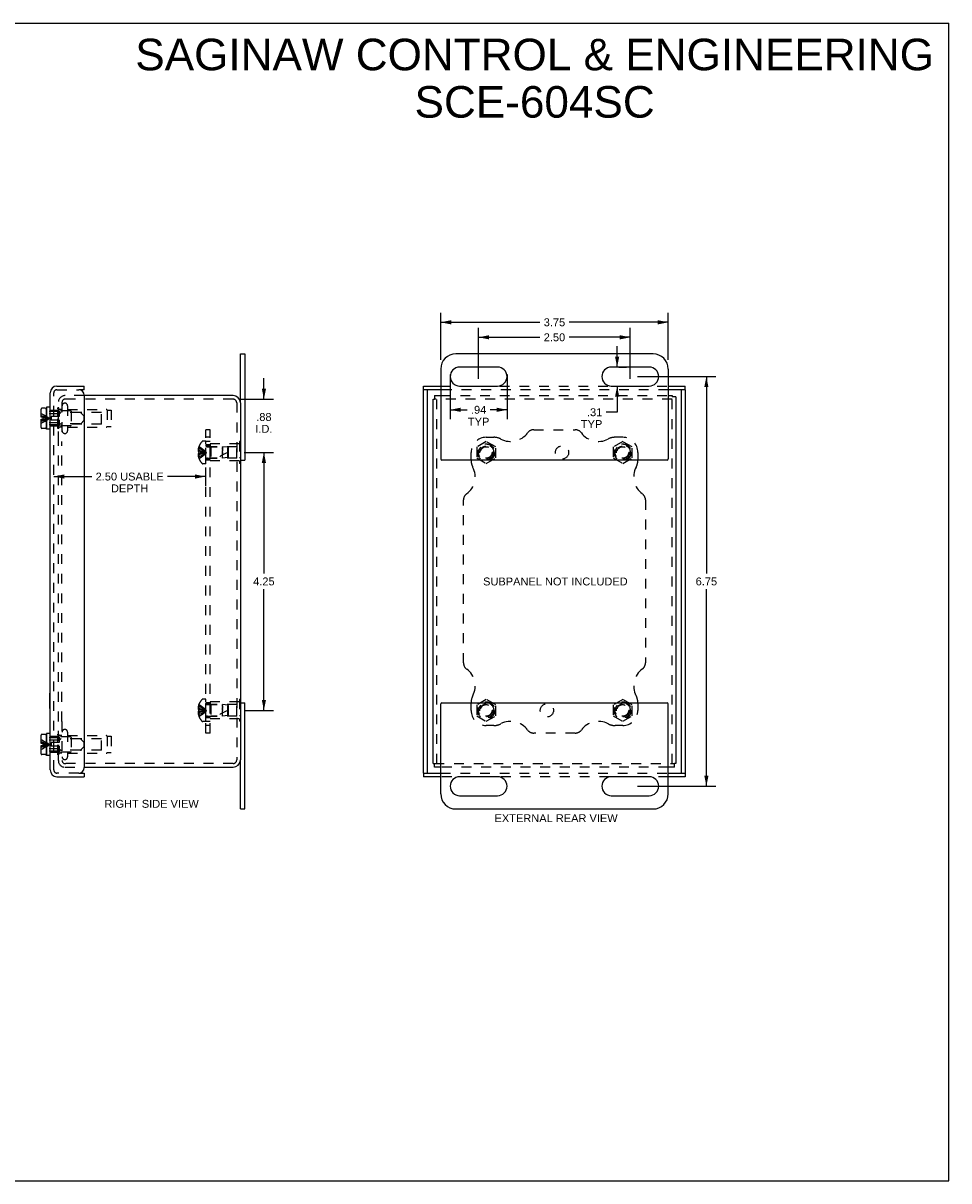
# Model space of a CAD drawing. Header units: inches. Extents: x 0 to 29.5, y 0 to 19.1.
# Tile 5 of 5: x 14.2 to 29.5, y 0 to 19.1. Entities that reach past the tile are written whole.
import ezdxf

# ---------------------------------------------------------------- set-up
doc = ezdxf.new("R2010")
doc.units = ezdxf.units.IN
doc.header["$LTSCALE"] = 1.621581
doc.header["$MEASUREMENT"] = 0
doc.linetypes.add('HIDDEN', pattern=[0.2, 0.1, -0.1])
doc.layers.get('0').update_dxf_attribs({"linetype": 'CONTINUOUS'})
for name, color, linetype in [('DEFAULT_2', 8, 'HIDDEN'), ('DIMENSIONS', 7, 'CONTINUOUS'), ('DOOR_ASSEMBLY', 7, 'CONTINUOUS'), ('SUBPANEL', 7, 'CONTINUOUS')]:
    doc.layers.add(name, color=color, linetype=linetype)
doc.styles.get("Standard").update_dxf_attribs({"font": 'arial.ttf'})
doc.dimstyles.new('DIMSTYLE_1', dxfattribs={"dimtxt": 0.130073, "dimasz": 0.173431, "dimexe": 0.09, "dimexo": 0.07, "dimgap": 0.0375, "dimtad": 0, "dimtih": 1, "dimtoh": 1, "dimzin": 4, "dimdsep": 46, "dimtxsty": 'Standard', "dimblk": '_FILLED', "dimblk1": '_FILLED', "dimblk2": '_FILLED', "dimcen": 0.09, "dimadec": 3, "dimazin": 1, "dimtfac": 1, "dimtdec": 3, "dimtofl": 0, "dimtmove": 0, "dimatfit": 3, "dimldrblk": '_FILLED', "dimfxl": 0, "dimtolj": 1, "dimtzin": 4, "dimarcsym": 0})

# ---------------------------------------------------------------- blocks, each defined once
blk = doc.blocks.new('_FILLED')
at = {"color": 0, "linetype": 'ByBlock'}
blk.add_solid([(0, 0), (-1, 0.2), (-1, -0.2)], dxfattribs=at)
blk = doc.blocks.new('*D3')
at = {"layer": 'DIMENSIONS', "color": 2, "linetype": 'Continuous'}
for p, q in [((17.231, 11.696), (17.231, 11.45)), ((14.731, 11.606), (15.357, 11.606)), ((17.231, 11.606), (16.606, 11.606))]:
    blk.add_line(p, q, dxfattribs=at)
at = {"layer": 'DIMENSIONS', "color": 2, "linetype": 'Continuous', "xscale": 0.1734310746, "yscale": 0.1734310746, "zscale": 0.1734310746, "rotation": 180}
blk.add_blockref('_FILLED', (14.731, 11.606), dxfattribs=at)
at = {"layer": 'DIMENSIONS', "color": 2, "linetype": 'Continuous', "xscale": 0.1734310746, "yscale": 0.1734310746, "zscale": 0.1734310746}
blk.add_blockref('_FILLED', (17.231, 11.606), dxfattribs=at)
at = {"layer": 'DIMENSIONS', "color": 2, "linetype": 'Continuous', "insert": (15.981, 11.671), "char_height": 0.13007, "width": 1.1194, "attachment_point": 2, "line_spacing_factor": 0.9}
blk.add_mtext('2.50 USABLE\\PDEPTH', dxfattribs=at)
blk = doc.blocks.new('*D5')
at = {"layer": 'DIMENSIONS', "color": 2, "linetype": 'Continuous'}
for p, q in [((21.108, 13.531), (21.108, 14.304)), ((21.108, 14.148), (22.741, 14.148)), ((24.858, 14.148), (23.225, 14.148)), ((24.858, 13.531), (24.858, 14.304))]:
    blk.add_line(p, q, dxfattribs=at)
at = {"layer": 'DIMENSIONS', "color": 2, "linetype": 'Continuous', "xscale": 0.1734310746, "yscale": 0.1734310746, "zscale": 0.1734310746, "rotation": 180}
blk.add_blockref('_FILLED', (21.108, 14.148), dxfattribs=at)
at = {"layer": 'DIMENSIONS', "color": 2, "linetype": 'Continuous', "xscale": 0.1734310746, "yscale": 0.1734310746, "zscale": 0.1734310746}
blk.add_blockref('_FILLED', (24.858, 14.148), dxfattribs=at)
at = {"layer": 'DIMENSIONS', "color": 2, "linetype": 'Continuous', "insert": (22.983, 14.213), "char_height": 0.1301, "width": 0.35347, "attachment_point": 2, "line_spacing_factor": 0.9}
blk.add_mtext('3.75', dxfattribs=at)
blk = doc.blocks.new('*D6')
at = {"layer": 'DIMENSIONS', "color": 2, "linetype": 'Continuous'}
for p, q in [((21.264, 13.288), (21.264, 12.549)), ((22.202, 13.288), (22.202, 12.549)), ((21.264, 12.706), (21.542, 12.706)), ((22.202, 12.706), (21.924, 12.706))]:
    blk.add_line(p, q, dxfattribs=at)
at = {"layer": 'DIMENSIONS', "color": 2, "linetype": 'Continuous', "xscale": 0.1734310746, "yscale": 0.1734310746, "zscale": 0.1734310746, "rotation": 180}
blk.add_blockref('_FILLED', (21.264, 12.706), dxfattribs=at)
at = {"layer": 'DIMENSIONS', "color": 2, "linetype": 'Continuous', "xscale": 0.1734310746, "yscale": 0.1734310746, "zscale": 0.1734310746}
blk.add_blockref('_FILLED', (22.202, 12.706), dxfattribs=at)
at = {"layer": 'DIMENSIONS', "color": 2, "linetype": 'Continuous', "insert": (21.733, 12.771), "char_height": 0.1301, "width": 0.3525, "attachment_point": 2, "line_spacing_factor": 0.9}
blk.add_mtext('.94\\PTYP', dxfattribs=at)
blk = doc.blocks.new('*D7')
at = {"layer": 'DIMENSIONS', "color": 2, "linetype": 'Continuous'}
for p, q in [((24.016, 13.409), (24.016, 13.756)), ((24.042, 13.409), (24.172, 13.409)), ((24.016, 13.097), (24.016, 12.666)), ((24.042, 13.097), (24.172, 13.097)), ((24.016, 12.666), (23.837, 12.666))]:
    blk.add_line(p, q, dxfattribs=at)
at = {"layer": 'DIMENSIONS', "color": 2, "linetype": 'Continuous', "xscale": 0.1734310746, "yscale": 0.1734310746, "zscale": 0.1734310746}
for p, rotation in [((24.016, 13.409), 270), ((24.016, 13.097), 90)]:
    blk.add_blockref('_FILLED', p, dxfattribs=dict(at, rotation=rotation))
at = {"layer": 'DIMENSIONS', "color": 2, "linetype": 'Continuous', "insert": (23.772, 12.731), "char_height": 0.1301, "width": 0.3525, "attachment_point": 3, "line_spacing_factor": 0.9}
blk.add_mtext('.31\\PTYP', dxfattribs=at)
blk = doc.blocks.new('*D10')
at = {"layer": 'DIMENSIONS', "color": 2, "linetype": 'Continuous'}
for p, q in [((24.354, 13.253), (25.643, 13.253)), ((25.487, 13.253), (25.487, 10.008)), ((25.487, 6.503), (25.487, 9.748)), ((24.354, 6.503), (25.643, 6.503))]:
    blk.add_line(p, q, dxfattribs=at)
at = {"layer": 'DIMENSIONS', "color": 2, "linetype": 'Continuous', "xscale": 0.1734310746, "yscale": 0.1734310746, "zscale": 0.1734310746}
for p, rotation in [((25.487, 13.253), 90), ((25.487, 6.503), 270)]:
    blk.add_blockref('_FILLED', p, dxfattribs=dict(at, rotation=rotation))
at = {"layer": 'DIMENSIONS', "color": 2, "linetype": 'Continuous', "insert": (25.487, 9.943), "char_height": 0.1301, "width": 0.35347, "attachment_point": 2, "line_spacing_factor": 0.9}
blk.add_mtext('6.75', dxfattribs=at)
blk = doc.blocks.new('*D11')
at = {"layer": 'DIMENSIONS', "color": 2, "linetype": 'Continuous'}
for p, q in [((21.733, 13.218), (21.733, 14.057)), ((24.233, 13.218), (24.233, 14.057)), ((21.733, 13.901), (22.741, 13.901)), ((24.233, 13.901), (23.225, 13.901))]:
    blk.add_line(p, q, dxfattribs=at)
at = {"layer": 'DIMENSIONS', "color": 2, "linetype": 'Continuous', "xscale": 0.1734310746, "yscale": 0.1734310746, "zscale": 0.1734310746, "rotation": 180}
blk.add_blockref('_FILLED', (21.733, 13.901), dxfattribs=at)
at = {"layer": 'DIMENSIONS', "color": 2, "linetype": 'Continuous', "xscale": 0.1734310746, "yscale": 0.1734310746, "zscale": 0.1734310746}
blk.add_blockref('_FILLED', (24.233, 13.901), dxfattribs=at)
at = {"layer": 'DIMENSIONS', "color": 2, "linetype": 'Continuous', "insert": (22.983, 13.966), "char_height": 0.1301, "width": 0.35347, "attachment_point": 2, "line_spacing_factor": 0.9}
blk.add_mtext('2.50', dxfattribs=at)
blk = doc.blocks.new('*D12')
at = {"layer": 'DIMENSIONS', "color": 2, "linetype": 'Continuous'}
for p, q in [((17.87, 12.003), (18.35, 12.003)), ((18.194, 12.003), (18.194, 10.008)), ((18.194, 7.753), (18.194, 9.748)), ((17.87, 7.753), (18.35, 7.753))]:
    blk.add_line(p, q, dxfattribs=at)
at = {"layer": 'DIMENSIONS', "color": 2, "linetype": 'Continuous', "xscale": 0.1734310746, "yscale": 0.1734310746, "zscale": 0.1734310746}
for p, rotation in [((18.194, 12.003), 90), ((18.194, 7.753), 270)]:
    blk.add_blockref('_FILLED', p, dxfattribs=dict(at, rotation=rotation))
at = {"layer": 'DIMENSIONS', "color": 2, "linetype": 'Continuous', "insert": (18.194, 9.943), "char_height": 0.1301, "width": 0.35347, "attachment_point": 2, "line_spacing_factor": 0.9}
blk.add_mtext('4.25', dxfattribs=at)
blk = doc.blocks.new('*D15')
at = {"layer": 'DIMENSIONS', "color": 2, "linetype": 'Continuous'}
for p, q in [((18.194, 12.881), (18.194, 13.227)), ((17.808, 12.881), (18.35, 12.881)), ((17.868, 12.003), (18.35, 12.003)), ((18.194, 12.003), (18.194, 11.656))]:
    blk.add_line(p, q, dxfattribs=at)
at = {"layer": 'DIMENSIONS', "color": 2, "linetype": 'Continuous', "xscale": 0.1734310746, "yscale": 0.1734310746, "zscale": 0.1734310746}
for p, rotation in [((18.194, 12.881), 270), ((18.194, 12.003), 90)]:
    blk.add_blockref('_FILLED', p, dxfattribs=dict(at, rotation=rotation))
at = {"layer": 'DIMENSIONS', "color": 2, "linetype": 'Continuous', "insert": (18.194, 12.653), "char_height": 0.1301, "width": 0.28191, "attachment_point": 2, "line_spacing_factor": 0.9}
blk.add_mtext('.88\\PI.D.', dxfattribs=at)

msp = doc.modelspace()

# ---------------------------------------------------------------- linework, layer by layer
at = {"color": 7, "linetype": 'Continuous'}
for p, q in [((0, 19.077), (29.483, 19.077)), ((29.483, 0), (29.483, 19.077)), ((17.806, 12.821), (17.806, 13.628)), ((17.806, 13.628), (17.881, 13.628)), ((20.983, 12.881), (21.005, 12.881)), ((21.005, 12.941), (21.005, 12.881)), ((24.923, 12.941), (24.923, 12.919)), ((24.983, 12.919), (24.923, 12.919)), ((17.806, 11.878), (17.881, 11.878)), ((17.811, 11.878), (17.811, 11.823)), ((17.811, 11.823), (17.806, 11.823)), ((24.987, 8.194), (24.983, 8.194)), ((24.987, 7.938), (24.987, 8.194)), ((17.811, 7.933), (17.806, 7.933)), ((17.806, 7.878), (17.881, 7.878)), ((17.811, 7.933), (17.811, 7.878)), ((24.987, 7.938), (24.983, 7.938)), ((17.806, 6.128), (17.806, 6.936)), ((20.983, 6.876), (21.005, 6.876)), ((21.005, 6.816), (21.005, 6.876)), ((24.983, 6.876), (24.961, 6.876)), ((24.961, 6.816), (24.961, 6.876)), ((17.806, 6.128), (17.881, 6.128)), ((0, 0), (29.483, 0))]:
    msp.add_line(p, q, dxfattribs=at)
at = {"color": 3, "linetype": 'Continuous'}
for p, q in [((17.881, 13.628), (17.881, 11.878)), ((24.608, 13.628), (21.358, 13.628)), ((21.108, 13.378), (21.108, 11.898)), ((22.045, 13.409), (21.42, 13.409)), ((24.545, 13.409), (23.92, 13.409)), ((24.858, 13.378), (24.858, 11.898)), ((21.42, 13.097), (22.045, 13.097)), ((23.92, 13.097), (24.545, 13.097)), ((17.686, 12.941), (15.231, 12.941)), ((17.806, 12.821), (17.806, 6.936)), ((20.983, 6.876), (20.983, 12.881)), ((21.005, 12.941), (21.108, 12.941)), ((24.858, 12.941), (24.923, 12.941)), ((24.983, 12.919), (24.983, 6.876)), ((24.838, 11.878), (21.128, 11.878)), ((17.881, 6.128), (17.881, 7.878)), ((21.108, 6.378), (21.108, 7.858)), ((21.128, 7.878), (24.838, 7.878)), ((24.858, 6.378), (24.858, 7.858)), ((15.231, 6.816), (17.686, 6.816)), ((21.108, 6.816), (21.005, 6.816)), ((24.961, 6.816), (24.858, 6.816)), ((22.045, 6.659), (21.42, 6.659)), ((24.545, 6.659), (23.92, 6.659)), ((21.42, 6.347), (22.045, 6.347)), ((23.92, 6.347), (24.545, 6.347)), ((21.358, 6.128), (24.608, 6.128))]:
    msp.add_line(p, q, dxfattribs=at)
for centre, radius, start, end in [((21.358, 13.378), 0.25, 90, 180), ((24.608, 13.378), 0.25, 0, 90), ((21.42, 13.253), 0.156, 90, 270), ((22.045, 13.253), 0.156, 270, 90), ((23.92, 13.253), 0.156, 90, 270), ((24.545, 13.253), 0.156, 270, 90), ((17.686, 12.821), 0.12, 0, 90), ((21.128, 11.898), 0.02, 180, 270), ((24.838, 11.898), 0.02, 270, 360), ((21.128, 7.858), 0.02, 90, 180), ((24.838, 7.858), 0.02, 0, 90), ((17.686, 6.936), 0.12, 270, 360), ((21.42, 6.503), 0.156, 90, 270), ((22.045, 6.503), 0.156, 270, 90), ((23.92, 6.503), 0.156, 90, 270), ((24.545, 6.503), 0.156, 270, 90), ((21.358, 6.378), 0.25, 180, 270), ((24.608, 6.378), 0.25, 270, 360)]:
    msp.add_arc(centre, radius, start, end, dxfattribs=at)
at = {"layer": 'DEFAULT_2', "color": 8, "linetype": 'HIDDEN'}
for p, q in [((14.806, 12.184), (14.806, 12.829)), ((14.866, 12.829), (14.866, 12.184)), ((15.231, 12.941), (14.918, 12.941)), ((14.928, 12.881), (14.918, 12.881)), ((17.686, 12.881), (14.928, 12.881)), ((17.746, 12.821), (17.746, 6.936)), ((24.923, 12.881), (21.005, 12.881)), ((21.043, 6.876), (21.043, 12.881)), ((21.108, 12.941), (24.858, 12.941)), ((24.923, 6.876), (24.923, 12.919)), ((14.796, 12.396), (14.796, 12.736)), ((14.814, 12.736), (14.796, 12.736)), ((15.006, 12.691), (14.796, 12.691)), ((14.814, 12.396), (14.814, 12.736)), ((14.866, 12.712), (14.824, 12.712)), ((14.959, 12.769), (14.959, 12.362)), ((14.959, 12.712), (15.592, 12.712)), ((15.016, 12.681), (15.016, 12.451)), ((15.516, 12.661), (15.016, 12.661)), ((15.516, 12.471), (15.516, 12.661)), ((15.61, 12.701), (15.61, 12.431)), ((15.61, 12.701), (15.679, 12.701)), ((15.679, 12.701), (15.679, 12.431)), ((15.006, 12.441), (14.796, 12.441)), ((14.866, 12.42), (14.824, 12.42)), ((14.959, 12.42), (15.592, 12.42)), ((15.516, 12.471), (15.016, 12.471)), ((15.61, 12.431), (15.679, 12.431)), ((14.814, 12.396), (14.796, 12.396)), ((14.806, 7.572), (14.806, 12.184)), ((14.866, 7.572), (14.866, 12.184)), ((17.123, 12.038), (17.108, 12.038)), ((17.123, 12.072), (17.113, 12.072)), ((17.123, 12.102), (17.123, 12.103)), ((17.123, 12.102), (17.123, 12.101)), ((17.123, 12.101), (17.123, 12.019)), ((17.236, 12.19), (17.19, 12.19)), ((17.236, 11.817), (17.236, 12.19)), ((17.264, 12.097), (17.511, 12.097)), ((17.311, 12.143), (17.311, 11.863)), ((17.79, 12.143), (17.311, 12.143)), ((17.321, 12.098), (17.311, 12.108)), ((17.321, 12.098), (17.321, 11.908)), ((17.749, 12.098), (17.321, 12.098)), ((17.511, 12.091), (17.511, 12.097)), ((17.601, 12.088), (17.511, 12.097)), ((17.511, 12.091), (17.511, 12.08)), ((17.511, 12.075), (17.511, 12.069)), ((17.511, 12.063), (17.511, 12.05)), ((17.511, 12.05), (17.511, 12.057)), ((17.511, 12.05), (17.511, 12.027)), ((17.511, 12.003), (17.511, 12.019)), ((17.601, 11.918), (17.601, 12.088)), ((17.611, 12.077), (17.601, 12.088)), ((17.611, 11.929), (17.611, 12.077)), ((17.749, 11.908), (17.749, 12.098)), ((17.79, 12.183), (17.79, 11.823)), ((17.811, 12.183), (17.79, 12.183)), ((17.811, 12.093), (17.79, 12.093)), ((17.811, 12.183), (17.811, 11.878)), ((21.858, 12.183), (21.702, 12.093)), ((21.702, 12.093), (21.702, 11.913)), ((22.014, 12.093), (21.858, 12.183)), ((22.014, 11.913), (22.014, 12.093)), ((24.108, 12.183), (23.952, 12.093)), ((23.952, 12.093), (23.952, 11.913)), ((24.264, 12.093), (24.108, 12.183)), ((24.264, 11.913), (24.264, 12.093)), ((17.123, 11.968), (17.108, 11.968)), ((17.123, 12.019), (17.113, 12.019)), ((17.123, 11.988), (17.113, 11.988)), ((17.123, 11.935), (17.113, 11.935)), ((17.123, 12.016), (17.123, 12.019)), ((17.123, 12.019), (17.123, 12.019)), ((17.123, 12.019), (17.145, 12.016)), ((17.123, 11.988), (17.145, 11.99)), ((17.123, 11.988), (17.123, 11.905)), ((17.123, 11.988), (17.123, 11.988)), ((17.123, 11.905), (17.123, 11.904)), ((17.123, 11.904), (17.123, 11.904)), ((17.145, 11.99), (17.167, 11.992)), ((17.167, 11.992), (17.188, 11.995)), ((17.188, 11.995), (17.208, 11.997)), ((17.264, 11.909), (17.511, 11.909)), ((17.321, 11.908), (17.311, 11.898)), ((17.79, 11.863), (17.311, 11.863)), ((17.749, 11.908), (17.321, 11.908)), ((17.511, 11.909), (17.511, 12.011)), ((17.511, 12.003), (17.511, 11.961)), ((17.601, 11.918), (17.511, 11.909)), ((17.611, 11.929), (17.601, 11.918)), ((17.811, 11.913), (17.79, 11.913)), ((21.702, 11.913), (21.858, 11.823)), ((21.858, 11.823), (22.014, 11.913)), ((23.952, 11.913), (24.108, 11.823)), ((24.108, 11.823), (24.264, 11.913)), ((17.236, 11.817), (17.19, 11.817)), ((17.806, 11.823), (17.79, 11.823)), ((17.123, 7.852), (17.123, 7.853)), ((17.123, 7.852), (17.123, 7.851)), ((17.123, 7.851), (17.123, 7.769)), ((17.236, 7.94), (17.19, 7.94)), ((17.236, 7.567), (17.236, 7.94)), ((17.264, 7.847), (17.511, 7.847)), ((17.79, 7.893), (17.311, 7.893)), ((17.311, 7.893), (17.311, 7.613)), ((17.321, 7.848), (17.311, 7.858)), ((17.749, 7.848), (17.321, 7.848)), ((17.321, 7.848), (17.321, 7.658)), ((17.601, 7.838), (17.511, 7.847)), ((17.511, 7.83), (17.511, 7.847)), ((17.511, 7.819), (17.511, 7.825)), ((17.611, 7.827), (17.601, 7.838)), ((17.601, 7.668), (17.601, 7.838)), ((17.611, 7.679), (17.611, 7.827)), ((17.749, 7.658), (17.749, 7.848)), ((17.806, 7.933), (17.79, 7.933)), ((17.79, 7.933), (17.79, 7.573)), ((17.811, 7.843), (17.79, 7.843)), ((17.811, 7.878), (17.811, 7.573)), ((21.858, 7.933), (21.702, 7.843)), ((21.702, 7.843), (21.702, 7.663)), ((22.014, 7.843), (21.858, 7.933)), ((22.014, 7.663), (22.014, 7.843)), ((24.108, 7.933), (23.952, 7.843)), ((23.952, 7.843), (23.952, 7.663)), ((24.264, 7.843), (24.108, 7.933)), ((24.264, 7.663), (24.264, 7.843)), ((17.123, 7.788), (17.108, 7.788)), ((17.123, 7.718), (17.108, 7.718)), ((17.123, 7.822), (17.113, 7.822)), ((17.123, 7.769), (17.113, 7.769)), ((17.123, 7.738), (17.113, 7.738)), ((17.123, 7.685), (17.113, 7.685)), ((17.123, 7.769), (17.123, 7.769)), ((17.123, 7.769), (17.145, 7.766)), ((17.123, 7.738), (17.145, 7.74)), ((17.123, 7.74), (17.123, 7.738)), ((17.123, 7.738), (17.123, 7.738)), ((17.123, 7.738), (17.123, 7.655)), ((17.123, 7.655), (17.123, 7.654)), ((17.123, 7.654), (17.123, 7.654)), ((17.145, 7.74), (17.167, 7.742)), ((17.167, 7.742), (17.188, 7.745)), ((17.188, 7.745), (17.208, 7.747)), ((17.264, 7.659), (17.511, 7.659)), ((17.321, 7.658), (17.311, 7.648)), ((17.749, 7.658), (17.321, 7.658)), ((17.511, 7.819), (17.511, 7.8)), ((17.511, 7.8), (17.511, 7.792)), ((17.511, 7.792), (17.511, 7.8)), ((17.511, 7.761), (17.511, 7.792)), ((17.511, 7.785), (17.511, 7.777)), ((17.511, 7.769), (17.511, 7.753)), ((17.511, 7.659), (17.511, 7.753)), ((17.601, 7.668), (17.511, 7.659)), ((17.611, 7.679), (17.601, 7.668)), ((17.811, 7.663), (17.79, 7.663)), ((21.702, 7.663), (21.858, 7.573)), ((21.858, 7.573), (22.014, 7.663)), ((23.952, 7.663), (24.108, 7.573)), ((24.108, 7.573), (24.264, 7.663)), ((14.806, 6.928), (14.806, 7.572)), ((14.866, 7.572), (14.866, 6.928)), ((17.236, 7.567), (17.19, 7.567)), ((17.79, 7.613), (17.311, 7.613)), ((17.811, 7.573), (17.79, 7.573)), ((14.814, 7.361), (14.796, 7.361)), ((14.796, 7.021), (14.796, 7.361)), ((15.006, 7.316), (14.796, 7.316)), ((14.814, 7.021), (14.814, 7.361)), ((14.866, 7.337), (14.824, 7.337)), ((14.959, 7.394), (14.959, 6.987)), ((14.959, 7.337), (15.592, 7.337)), ((15.016, 7.306), (15.016, 7.076)), ((15.516, 7.286), (15.016, 7.286)), ((15.516, 7.096), (15.516, 7.286)), ((15.61, 7.326), (15.679, 7.326)), ((15.61, 7.326), (15.61, 7.056)), ((15.679, 7.326), (15.679, 7.056)), ((15.006, 7.066), (14.796, 7.066)), ((15.516, 7.096), (15.016, 7.096)), ((14.814, 7.021), (14.796, 7.021)), ((14.866, 7.045), (14.824, 7.045)), ((14.918, 6.876), (14.928, 6.876)), ((17.686, 6.876), (14.928, 6.876)), ((14.959, 7.045), (15.592, 7.045)), ((15.61, 7.056), (15.679, 7.056)), ((21.005, 6.876), (24.961, 6.876)), ((14.918, 6.816), (15.231, 6.816)), ((24.858, 6.816), (21.108, 6.816))]:
    msp.add_line(p, q, dxfattribs=at)
for points in [[(17.113, 12.072), (17.112, 12.067), (17.111, 12.063), (17.11, 12.059), (17.11, 12.055), (17.109, 12.051), (17.109, 12.046), (17.108, 12.042), (17.108, 12.038)], [(17.108, 12.038), (17.108, 12.036), (17.109, 12.033), (17.109, 12.031), (17.11, 12.029), (17.11, 12.026), (17.111, 12.024), (17.112, 12.021), (17.113, 12.019)], [(17.123, 12.102), (17.145, 12.089), (17.167, 12.074), (17.188, 12.058), (17.208, 12.041), (17.228, 12.022), (17.247, 12.003)], [(17.123, 12.072), (17.145, 12.062), (17.167, 12.052), (17.188, 12.041), (17.208, 12.029), (17.228, 12.016), (17.247, 12.003)], [(17.123, 12.038), (17.145, 12.033), (17.167, 12.028), (17.188, 12.022), (17.208, 12.016), (17.228, 12.01), (17.247, 12.003)], [(17.511, 12.063), (17.511, 12.069), (17.511, 12.075), (17.511, 12.08)], [(17.511, 12.011), (17.511, 12.027), (17.511, 12.035)], [(17.113, 11.988), (17.112, 11.985), (17.111, 11.982), (17.11, 11.98), (17.11, 11.978), (17.109, 11.975), (17.109, 11.973), (17.108, 11.97), (17.108, 11.968)], [(17.108, 11.968), (17.108, 11.964), (17.109, 11.96), (17.109, 11.956), (17.11, 11.951), (17.11, 11.947), (17.111, 11.943), (17.112, 11.939), (17.113, 11.935)], [(17.123, 12.019), (17.123, 12.016), (17.123, 12.013), (17.123, 12.011), (17.123, 12.008), (17.123, 12.006), (17.123, 12.003)], [(17.123, 12.008), (17.123, 12.011), (17.123, 12.013)], [(17.123, 11.935), (17.145, 11.944), (17.167, 11.954), (17.188, 11.965), (17.208, 11.977), (17.228, 11.99), (17.247, 12.003)], [(17.123, 11.904), (17.145, 11.917), (17.167, 11.932), (17.188, 11.948), (17.208, 11.965), (17.228, 11.984), (17.247, 12.003)], [(17.123, 12.003), (17.123, 12), (17.123, 11.998), (17.123, 11.995), (17.123, 11.993), (17.123, 11.99), (17.123, 11.988)], [(17.123, 11.968), (17.145, 11.973), (17.167, 11.978), (17.188, 11.984), (17.208, 11.99), (17.228, 11.996), (17.247, 12.003)], [(17.123, 11.993), (17.123, 11.995), (17.123, 11.998)], [(17.145, 12.016), (17.167, 12.014), (17.188, 12.012), (17.208, 12.009), (17.228, 12.006), (17.247, 12.003)], [(17.167, 12.014), (17.188, 12.012), (17.208, 12.009), (17.228, 12.006), (17.247, 12.003)], [(17.208, 11.997), (17.228, 12), (17.247, 12.003)], [(17.208, 11.997), (17.228, 12), (17.247, 12.003)], [(17.123, 7.852), (17.145, 7.839), (17.167, 7.824), (17.188, 7.808), (17.208, 7.791), (17.228, 7.772), (17.247, 7.753)], [(17.511, 7.83), (17.511, 7.825), (17.511, 7.819)], [(17.113, 7.822), (17.112, 7.817), (17.111, 7.813), (17.11, 7.809), (17.11, 7.805), (17.109, 7.801), (17.109, 7.796), (17.108, 7.792), (17.108, 7.788)], [(17.108, 7.788), (17.108, 7.786), (17.109, 7.783), (17.109, 7.781), (17.11, 7.779), (17.11, 7.776), (17.111, 7.774), (17.112, 7.771), (17.113, 7.769)], [(17.113, 7.738), (17.112, 7.735), (17.111, 7.732), (17.11, 7.73), (17.11, 7.728), (17.109, 7.725), (17.109, 7.723), (17.108, 7.72), (17.108, 7.718)], [(17.108, 7.718), (17.108, 7.714), (17.109, 7.71), (17.109, 7.706), (17.11, 7.701), (17.11, 7.697), (17.111, 7.693), (17.112, 7.689), (17.113, 7.685)], [(17.123, 7.822), (17.145, 7.812), (17.167, 7.802), (17.188, 7.791), (17.208, 7.779), (17.228, 7.766), (17.247, 7.753)], [(17.123, 7.788), (17.145, 7.783), (17.167, 7.778), (17.188, 7.772), (17.208, 7.766), (17.228, 7.76), (17.247, 7.753)], [(17.123, 7.753), (17.123, 7.756), (17.123, 7.758), (17.123, 7.761), (17.123, 7.763), (17.123, 7.766), (17.123, 7.769)], [(17.123, 7.763), (17.123, 7.761), (17.123, 7.758)], [(17.123, 7.718), (17.145, 7.723), (17.167, 7.728), (17.188, 7.734), (17.208, 7.74), (17.228, 7.746), (17.247, 7.753)], [(17.123, 7.738), (17.123, 7.74), (17.123, 7.743), (17.123, 7.745), (17.123, 7.748), (17.123, 7.75), (17.123, 7.753)], [(17.123, 7.654), (17.145, 7.667), (17.167, 7.682), (17.188, 7.698), (17.208, 7.715), (17.228, 7.734), (17.247, 7.753)], [(17.123, 7.685), (17.145, 7.694), (17.167, 7.704), (17.188, 7.715), (17.208, 7.727), (17.228, 7.74), (17.247, 7.753)], [(17.123, 7.748), (17.123, 7.745), (17.123, 7.743)], [(17.145, 7.766), (17.167, 7.764), (17.188, 7.762), (17.208, 7.759), (17.228, 7.756), (17.247, 7.753)], [(17.167, 7.764), (17.188, 7.762), (17.208, 7.759), (17.228, 7.756), (17.247, 7.753)], [(17.208, 7.747), (17.228, 7.75), (17.247, 7.753)], [(17.208, 7.747), (17.228, 7.75), (17.247, 7.753)]]:
    msp.add_lwpolyline(points, dxfattribs=at)
for centre, radius in [((21.858, 12.003), 0.142), ((21.858, 12.003), 0.14), ((21.858, 12.003), 0.105), ((21.858, 12.003), 0.095), ((24.108, 12.003), 0.142), ((24.108, 12.003), 0.14), ((24.108, 12.003), 0.105), ((24.108, 12.003), 0.095), ((21.858, 7.753), 0.142), ((21.858, 7.753), 0.14), ((21.858, 7.753), 0.105), ((21.858, 7.753), 0.095), ((24.108, 7.753), 0.142), ((24.108, 7.753), 0.14), ((24.108, 7.753), 0.105), ((24.108, 7.753), 0.095)]:
    msp.add_circle(centre, radius, dxfattribs=at)
for centre, radius, start, end in [((14.918, 12.829), 0.112, 90, 180), ((14.918, 12.829), 0.052, 90, 180), ((14.913, 12.769), 0.0462, 0, 180), ((17.686, 12.821), 0.06, 0, 90), ((14.824, 12.722), 0.01, 180, 270), ((15.006, 12.681), 0.01, 360, 90), ((15.592, 12.692), 0.02, 26.7437, 90), ((14.824, 12.41), 0.01, 90, 180), ((15.006, 12.451), 0.01, 270, 0), ((15.592, 12.44), 0.02, 270, 333.2563), ((14.913, 12.362), 0.0462, 180, 360), ((17.365, 12.003), 0.261, 157.9106, 164.8059), ((17.365, 12.003), 0.262, 136.4862, 157.6387), ((17.19, 12.17), 0.02, 90, 136.4862), ((17.264, 12.125), 0.0282, 180, 270), ((17.365, 12.003), 0.261, 195.1941, 202.0894), ((17.365, 12.003), 0.262, 202.3613, 223.5138), ((17.264, 11.881), 0.0282, 90, 180), ((17.781, 11.458), 0.571, 107.3354, 127.8138), ((17.19, 11.837), 0.02, 223.5138, 270), ((17.365, 7.753), 0.261, 157.9106, 164.8059), ((17.365, 7.753), 0.262, 136.4862, 157.6387), ((17.19, 7.92), 0.02, 90, 136.4862), ((17.264, 7.875), 0.0282, 180, 270), ((17.365, 7.753), 0.261, 195.1941, 202.0894), ((17.365, 7.753), 0.262, 202.3613, 223.5138), ((17.264, 7.631), 0.0282, 90, 180), ((17.781, 7.208), 0.571, 107.3354, 127.8138), ((14.913, 7.394), 0.0462, 0, 180), ((17.19, 7.587), 0.02, 223.5138, 270), ((14.824, 7.347), 0.01, 180, 270), ((15.006, 7.306), 0.01, 360, 90), ((15.592, 7.317), 0.02, 26.7437, 90), ((15.006, 7.076), 0.01, 270, 0), ((14.918, 6.928), 0.112, 180, 270), ((14.824, 7.035), 0.01, 90, 180), ((14.913, 6.987), 0.0462, 180, 360), ((14.918, 6.928), 0.052, 180, 270), ((15.592, 7.065), 0.02, 270, 333.2563), ((17.686, 6.936), 0.06, 270, 360)]:
    msp.add_arc(centre, radius, start, end, dxfattribs=at)
at = {"layer": 'DOOR_ASSEMBLY', "color": 3, "linetype": 'Continuous'}
for p, q in [((14.671, 6.771), (14.671, 12.985)), ((14.783, 13.097), (15.231, 13.097)), ((20.827, 13.097), (21.108, 13.097)), ((20.827, 6.719), (20.827, 13.037)), ((24.858, 13.097), (25.139, 13.097)), ((25.139, 13.037), (25.139, 6.719)), ((15.231, 12.947), (15.231, 6.809)), ((14.783, 6.659), (15.231, 6.659)), ((21.108, 6.659), (20.827, 6.659)), ((25.139, 6.659), (24.858, 6.659))]:
    msp.add_line(p, q, dxfattribs=at)
at = {"layer": 'DOOR_ASSEMBLY', "color": 8, "linetype": 'HIDDEN'}
for p, q in [((14.731, 6.771), (14.731, 12.985)), ((14.783, 13.037), (15.141, 13.037)), ((21.108, 13.097), (24.858, 13.097)), ((24.858, 13.037), (21.108, 13.037)), ((14.819, 12.676), (14.609, 12.676)), ((14.817, 12.639), (14.609, 12.639)), ((14.796, 12.696), (14.671, 12.696)), ((14.689, 12.596), (14.689, 12.536)), ((14.819, 12.596), (14.689, 12.596)), ((14.796, 12.596), (14.796, 12.709)), ((14.819, 12.686), (14.796, 12.709)), ((14.819, 12.686), (14.819, 12.596)), ((14.827, 12.643), (14.839, 12.655)), ((15.164, 12.66), (14.85, 12.66)), ((15.231, 12.599), (15.174, 12.655)), ((15.231, 12.533), (15.231, 12.599)), ((14.589, 12.575), (14.607, 12.573)), ((14.589, 12.556), (14.607, 12.558)), ((14.817, 12.493), (14.609, 12.493)), ((14.819, 12.456), (14.609, 12.456)), ((14.796, 12.436), (14.671, 12.436)), ((14.819, 12.536), (14.689, 12.536)), ((14.796, 12.423), (14.796, 12.536)), ((14.819, 12.445), (14.796, 12.423)), ((14.819, 12.536), (14.819, 12.445)), ((14.827, 12.488), (14.839, 12.476)), ((15.164, 12.472), (14.85, 12.472)), ((15.231, 12.533), (15.174, 12.476)), ((14.819, 7.301), (14.609, 7.301)), ((14.817, 7.264), (14.609, 7.264)), ((14.796, 7.321), (14.671, 7.321)), ((14.819, 7.311), (14.796, 7.334)), ((14.796, 7.221), (14.796, 7.334)), ((14.819, 7.311), (14.819, 7.221)), ((14.827, 7.268), (14.839, 7.28)), ((15.164, 7.285), (14.85, 7.285)), ((15.231, 7.224), (15.174, 7.28)), ((14.589, 7.2), (14.607, 7.198)), ((14.589, 7.181), (14.607, 7.183)), ((14.817, 7.118), (14.609, 7.118)), ((14.819, 7.081), (14.609, 7.081)), ((14.796, 7.061), (14.671, 7.061)), ((14.819, 7.221), (14.689, 7.221)), ((14.689, 7.221), (14.689, 7.161)), ((14.819, 7.161), (14.689, 7.161)), ((14.796, 7.048), (14.796, 7.161)), ((14.819, 7.07), (14.796, 7.048)), ((14.819, 7.161), (14.819, 7.07)), ((14.827, 7.113), (14.839, 7.101)), ((15.164, 7.097), (14.85, 7.097)), ((15.231, 7.158), (15.174, 7.101)), ((15.231, 7.158), (15.231, 7.224)), ((15.141, 6.719), (14.783, 6.719)), ((21.108, 6.719), (24.858, 6.719)), ((24.858, 6.659), (21.108, 6.659))]:
    msp.add_line(p, q, dxfattribs=at)
at = {"layer": 'DOOR_ASSEMBLY', "color": 7, "linetype": 'Continuous'}
for p, q in [((15.231, 13.037), (15.141, 13.037)), ((15.231, 13.037), (15.231, 13.097)), ((20.827, 13.037), (20.827, 13.097)), ((21.108, 13.037), (20.827, 13.037)), ((20.887, 13.037), (20.887, 6.719)), ((25.139, 13.037), (24.858, 13.037)), ((25.079, 6.719), (25.079, 13.037)), ((25.139, 13.037), (25.139, 13.097)), ((14.521, 12.582), (14.521, 12.718)), ((14.589, 12.733), (14.536, 12.733)), ((14.604, 12.718), (14.604, 12.414)), ((14.609, 12.639), (14.604, 12.639)), ((14.609, 12.747), (14.609, 12.385)), ((14.671, 12.747), (14.609, 12.747)), ((14.554, 12.582), (14.521, 12.582)), ((14.521, 12.414), (14.521, 12.549)), ((14.521, 12.549), (14.554, 12.549)), ((14.554, 12.549), (14.554, 12.582)), ((14.609, 12.493), (14.604, 12.493)), ((14.589, 12.399), (14.536, 12.399)), ((14.671, 12.385), (14.609, 12.385)), ((14.667, 8.037), (14.671, 8.037)), ((14.667, 7.781), (14.667, 8.037)), ((14.667, 7.781), (14.671, 7.781)), ((14.521, 7.207), (14.521, 7.343)), ((14.589, 7.358), (14.536, 7.358)), ((14.604, 7.343), (14.604, 7.039)), ((14.609, 7.264), (14.604, 7.264)), ((14.671, 7.372), (14.609, 7.372)), ((14.609, 7.372), (14.609, 7.01)), ((14.554, 7.207), (14.521, 7.207)), ((14.521, 7.174), (14.554, 7.174)), ((14.521, 7.039), (14.521, 7.174)), ((14.554, 7.174), (14.554, 7.207)), ((14.609, 7.118), (14.604, 7.118)), ((14.589, 7.024), (14.536, 7.024)), ((14.671, 7.01), (14.609, 7.01)), ((15.141, 6.719), (15.231, 6.719)), ((15.231, 6.719), (15.231, 6.659)), ((20.827, 6.719), (21.108, 6.719)), ((20.827, 6.719), (20.827, 6.659)), ((24.858, 6.719), (25.139, 6.719)), ((25.139, 6.719), (25.139, 6.659))]:
    msp.add_line(p, q, dxfattribs=at)
at = {"layer": 'DOOR_ASSEMBLY', "color": 8, "linetype": 'HIDDEN'}
for points in [[(14.521, 12.646), (14.545, 12.635), (14.568, 12.623), (14.591, 12.61)], [(14.521, 12.613), (14.545, 12.606), (14.568, 12.599), (14.591, 12.592), (14.614, 12.584), (14.636, 12.575), (14.658, 12.566)], [(14.521, 12.593), (14.545, 12.59), (14.568, 12.585), (14.591, 12.581), (14.614, 12.576), (14.636, 12.571), (14.658, 12.566)], [(14.591, 12.61), (14.614, 12.596), (14.636, 12.581), (14.658, 12.566)], [(14.521, 12.519), (14.545, 12.525), (14.568, 12.532), (14.591, 12.539), (14.614, 12.547), (14.636, 12.556), (14.658, 12.566)], [(14.521, 12.538), (14.545, 12.542), (14.568, 12.546), (14.591, 12.55), (14.614, 12.555), (14.636, 12.56), (14.658, 12.566)], [(14.521, 12.486), (14.545, 12.496), (14.568, 12.508), (14.591, 12.521)], [(14.554, 12.579), (14.572, 12.577), (14.589, 12.575)], [(14.554, 12.552), (14.572, 12.554), (14.589, 12.556)], [(14.591, 12.521), (14.614, 12.535), (14.636, 12.55), (14.658, 12.566)], [(14.607, 12.573), (14.624, 12.571), (14.641, 12.568), (14.658, 12.566)], [(14.607, 12.558), (14.624, 12.561), (14.641, 12.563), (14.658, 12.566)], [(14.521, 7.271), (14.545, 7.26), (14.568, 7.248), (14.591, 7.235)], [(14.521, 7.238), (14.545, 7.231), (14.568, 7.224), (14.591, 7.217), (14.614, 7.209), (14.636, 7.2), (14.658, 7.191)], [(14.521, 7.218), (14.545, 7.215), (14.568, 7.21), (14.591, 7.206), (14.614, 7.201), (14.636, 7.196), (14.658, 7.191)], [(14.521, 7.144), (14.545, 7.15), (14.568, 7.157), (14.591, 7.164), (14.614, 7.172), (14.636, 7.181), (14.658, 7.191)], [(14.521, 7.163), (14.545, 7.167), (14.568, 7.171), (14.591, 7.175), (14.614, 7.18), (14.636, 7.185), (14.658, 7.191)], [(14.521, 7.111), (14.545, 7.121), (14.568, 7.133), (14.591, 7.146)], [(14.554, 7.204), (14.572, 7.202), (14.589, 7.2)], [(14.554, 7.177), (14.572, 7.179), (14.589, 7.181)], [(14.591, 7.235), (14.614, 7.221), (14.636, 7.206), (14.658, 7.191)], [(14.591, 7.146), (14.614, 7.16), (14.636, 7.175), (14.658, 7.191)], [(14.607, 7.198), (14.624, 7.196), (14.641, 7.193), (14.658, 7.191)], [(14.607, 7.183), (14.624, 7.186), (14.641, 7.188), (14.658, 7.191)]]:
    msp.add_lwpolyline(points, dxfattribs=at)
at = {"layer": 'DOOR_ASSEMBLY', "color": 3, "linetype": 'Continuous'}
for centre, radius, start, end in [((14.783, 12.985), 0.112, 90, 180), ((15.141, 12.947), 0.09, 0, 90), ((14.783, 6.771), 0.112, 180, 270), ((15.141, 6.809), 0.09, 270, 360)]:
    msp.add_arc(centre, radius, start, end, dxfattribs=at)
at = {"layer": 'DOOR_ASSEMBLY', "color": 8, "linetype": 'HIDDEN'}
for centre, radius, start, end in [((14.783, 12.985), 0.052, 90, 180), ((14.817, 12.654), 0.015, 270, 314.9999), ((14.85, 12.645), 0.015, 90, 134.9999), ((15.164, 12.645), 0.015, 45, 90), ((14.817, 12.478), 0.015, 45.0001, 90), ((14.85, 12.487), 0.015, 225.0001, 270), ((15.164, 12.487), 0.015, 270, 315), ((14.817, 7.279), 0.015, 270, 314.9999), ((14.85, 7.27), 0.015, 90, 134.9999), ((15.164, 7.27), 0.015, 45, 90), ((14.817, 7.103), 0.015, 45.0001, 90), ((14.85, 7.112), 0.015, 225.0001, 270), ((15.164, 7.112), 0.015, 270, 315), ((14.783, 6.771), 0.052, 180, 270)]:
    msp.add_arc(centre, radius, start, end, dxfattribs=at)
at = {"layer": 'DOOR_ASSEMBLY', "color": 7, "linetype": 'Continuous'}
for centre, start, end in [((14.536, 12.718), 90, 180), ((14.589, 12.718), 0, 90), ((14.536, 12.414), 180, 270), ((14.589, 12.414), 270, 360), ((14.536, 7.343), 90, 180), ((14.589, 7.343), 0, 90), ((14.536, 7.039), 180, 270), ((14.589, 7.039), 270, 360)]:
    msp.add_arc(centre, 0.015, start, end, dxfattribs=at)
at = {"layer": 'SUBPANEL', "color": 8, "linetype": 'HIDDEN'}
for p, q in [((17.236, 7.378), (17.236, 12.378)), ((17.311, 12.378), (17.236, 12.378)), ((17.311, 12.253), (17.236, 12.253)), ((17.311, 7.378), (17.311, 12.378)), ((21.858, 12.253), (21.983, 12.253)), ((22.641, 12.378), (23.325, 12.378)), ((24.108, 12.253), (23.983, 12.253)), ((17.311, 12.184), (17.236, 12.184)), ((17.311, 12.128), (17.236, 12.128)), ((17.311, 12.112), (17.236, 12.112)), ((17.311, 11.894), (17.236, 11.894)), ((17.311, 11.878), (17.236, 11.878)), ((21.608, 11.878), (21.608, 12.003)), ((24.358, 12.003), (24.358, 11.878)), ((21.483, 8.536), (21.483, 11.22)), ((24.483, 11.22), (24.483, 8.536)), ((17.311, 7.878), (17.236, 7.878)), ((17.311, 7.862), (17.236, 7.862)), ((21.608, 7.753), (21.608, 7.878)), ((24.358, 7.878), (24.358, 7.753)), ((17.311, 7.644), (17.236, 7.644)), ((17.311, 7.628), (17.236, 7.628)), ((17.311, 7.572), (17.236, 7.572)), ((17.311, 7.503), (17.236, 7.503)), ((21.983, 7.503), (21.858, 7.503)), ((24.108, 7.503), (23.983, 7.503)), ((17.311, 7.378), (17.236, 7.378)), ((23.325, 7.378), (22.641, 7.378))]:
    msp.add_line(p, q, dxfattribs=at)
for centre, radius in [((21.858, 12.003), 0.125), ((23.108, 12.003), 0.109), ((24.108, 12.003), 0.125), ((21.858, 7.753), 0.125), ((22.858, 7.753), 0.109), ((24.108, 7.753), 0.125)]:
    msp.add_circle(centre, radius, dxfattribs=at)
for centre, radius, start, end in [((21.858, 12.003), 0.25, 90, 180), ((21.983, 12.003), 0.25, 62.1089, 90), ((22.261, 12.528), 0.344, 242.1089, 324.1013), ((22.641, 12.253), 0.125, 90, 144.1013), ((23.325, 12.253), 0.125, 35.8987, 90), ((23.705, 12.528), 0.344, 215.8987, 297.8911), ((23.983, 12.003), 0.25, 90, 117.8911), ((24.108, 12.003), 0.25, 0, 90), ((21.858, 11.878), 0.25, 180, 207.8911), ((24.108, 11.878), 0.25, 332.1089, 360), ((21.333, 11.6), 0.344, 305.8987, 27.8911), ((24.633, 11.6), 0.344, 152.1089, 234.1013), ((21.608, 11.22), 0.125, 125.8987, 180), ((24.358, 11.22), 0.125, 0, 54.1013), ((21.608, 8.536), 0.125, 180, 234.1013), ((21.333, 8.156), 0.344, 332.1089, 54.1013), ((24.633, 8.156), 0.344, 125.8987, 207.8911), ((24.358, 8.536), 0.125, 305.8987, 360), ((21.858, 7.878), 0.25, 152.1089, 180), ((24.108, 7.878), 0.25, 0, 27.8911), ((21.858, 7.753), 0.25, 180, 270), ((24.108, 7.753), 0.25, 270, 360), ((21.983, 7.753), 0.25, 270, 297.8911), ((22.261, 7.228), 0.344, 35.8987, 117.8911), ((23.705, 7.228), 0.344, 62.1089, 144.1013), ((23.983, 7.753), 0.25, 242.1089, 270), ((22.641, 7.503), 0.125, 215.8987, 270), ((23.325, 7.503), 0.125, 270, 324.1013)]:
    msp.add_arc(centre, radius, start, end, dxfattribs=at)

# ---------------------------------------------------------------- texts
at = {"layer": 'DIMENSIONS', "color": 2, "linetype": 'Continuous', "attachment_point": 2, "line_spacing_factor": 0.9}
for s, insert, char_height, width in [('SAGINAW CONTROL & ENGINEERING\\PSCE-604SC', (22.656, 18.821), 0.52029, 13.14079), ('SUBPANEL NOT INCLUDED', (22.998, 9.942), 0.13007, 2.37855), ('RIGHT SIDE VIEW', (16.343, 6.278), 0.13007, 1.55121), ('EXTERNAL REAR VIEW', (23.01, 6.041), 0.13007, 2.02508)]:
    msp.add_mtext(s, dxfattribs=dict(at, insert=insert, char_height=char_height, width=width))

# ---------------------------------------------------------------- dimensions: what is measured, and where the dimension line sits
at = {"layer": 'DIMENSIONS', "color": 2, "linetype": 'Continuous'}
for base, p1, p2, angle, picture, middle in [((21.108, 14.148), (24.858, 13.461), (21.108, 13.461), 180, '*D5', (22.983, 14.147)), ((25.487, 6.503), (24.284, 13.253), (24.284, 6.503), 270, '*D10', (25.486, 9.877)), ((18.194, 7.753), (17.8, 12.003), (17.8, 7.753), 270, '*D12', (18.191, 9.877))]:
    dim = msp.add_linear_dim(base=base, p1=p1, p2=p2, angle=angle, dimstyle='DIMSTYLE_1', dxfattribs=at)
    dim.commit()
    dim.dimension.update_dxf_attribs({"geometry": picture, "text_midpoint": middle, "dimtype": 160})
dim = msp.add_linear_dim(base=(24.233, 13.901), p1=(21.733, 13.148), p2=(24.233, 13.148), dimstyle='DIMSTYLE_1', dxfattribs=at)
dim.commit()
dim.dimension.update_dxf_attribs({"geometry": '*D11', "text_midpoint": (22.981, 13.9), "dimtype": 160})
for base, p1, p2, text, picture, middle in [((24.016, 13.097), (24.242, 13.409), (24.242, 13.097), '<>\\PTYP', '*D7', (23.596, 12.568)), ((18.194, 12.003), (17.738, 12.881), (17.798, 12.003), '<>\\PI.D.', '*D15', (18.194, 12.491))]:
    dim = msp.add_linear_dim(base=base, p1=p1, p2=p2, angle=270, text=text, dimstyle='DIMSTYLE_1', dxfattribs=at)
    dim.commit()
    dim.dimension.update_dxf_attribs({"geometry": picture, "text_midpoint": middle, "dimtype": 160})
for base, p1, p2, text, picture, middle in [((22.202, 12.706), (21.264, 13.358), (22.202, 13.358), '<>\\PTYP', '*D6', (21.733, 12.608)), ((17.231, 11.606), (14.731, 13.037), (17.231, 11.38), '<> USABLE\\PDEPTH', '*D3', (15.981, 11.508))]:
    dim = msp.add_linear_dim(base=base, p1=p1, p2=p2, text=text, dimstyle='DIMSTYLE_1', dxfattribs=at)
    dim.commit()
    dim.dimension.update_dxf_attribs({"geometry": picture, "text_midpoint": middle, "dimtype": 160})

doc.saveas('drawing.dxf')
